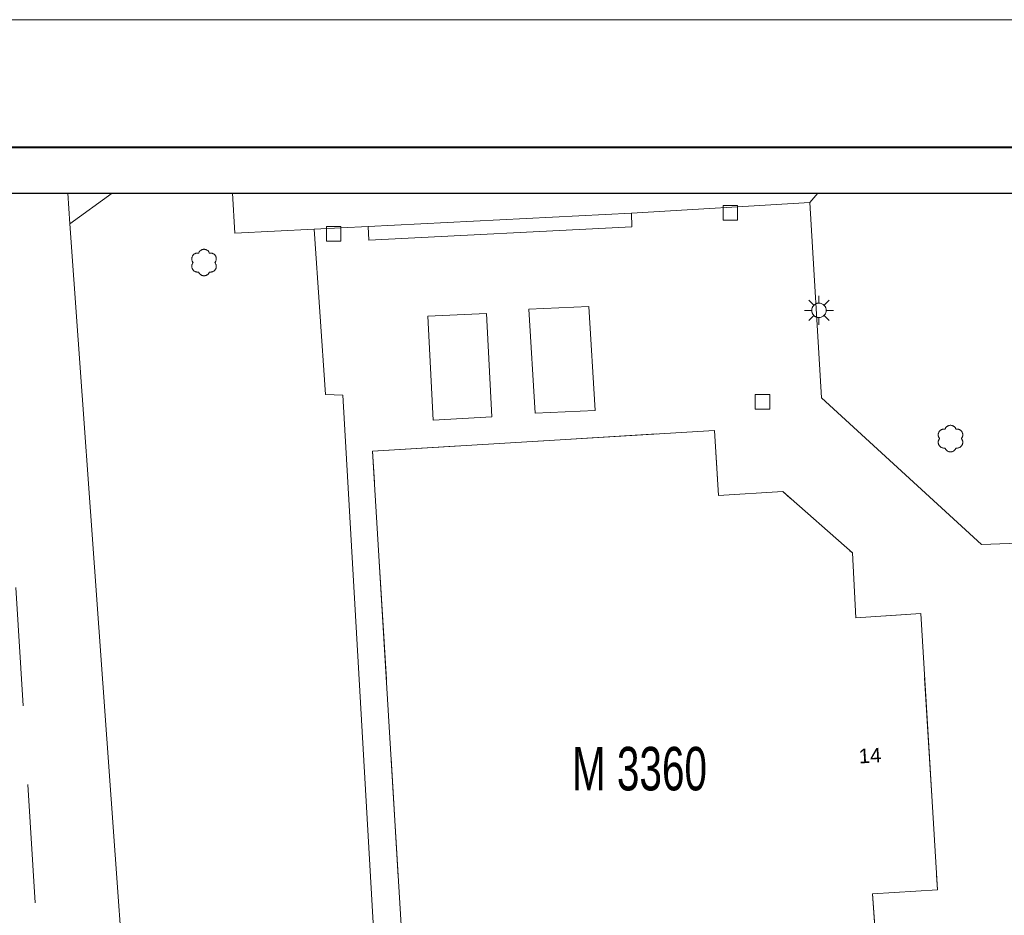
# Model space of a CAD drawing. Header units: metres. Extents: x 160756 to 160966, y 503283 to 503570.
# Tile 8 of 26: x 160796 to 160830, y 503399 to 503430. Entities that reach past the tile are written whole.
import ezdxf
from ezdxf.enums import TextEntityAlignment as Align

# ---------------------------------------------------------------- set-up
doc = ezdxf.new("R2010")
doc.units = ezdxf.units.M
doc.header["$MEASUREMENT"] = 0
doc.linetypes.add('DGN Style 2', pattern=[6.813233, 4.08794, -2.725293])
doc.linetypes.add('DGN Style 7', pattern=[13.626466, 6.13191, -2.725293, 2.04397, -2.725293])
for name, color, linetype, lineweight in [('B_KAD_perceelsgrenzen', 1, 'DGN Style 2', 0), ('B_KAD_perceelsnummers', 1, 'Continuous', 0), ('B_TOP_betonstraatstenen', 7, 'Continuous', 0), ('B_TOP_bomen', 7, 'Continuous', 0), ('B_TOP_bos', 254, 'Continuous', 0), ('B_TOP_gebouwen', 7, 'Continuous', 0), ('B_TOP_huisnummers', 7, 'Continuous', 0), ('B_TOP_straatmeubilair', 7, 'Continuous', 0), ('B_TOP_tegels', 7, 'Continuous', 0), ('B_TOP_water', 7, 'Continuous', 0), ('kader', 7, 'Continuous', 0), ('tekening-onderhoek', 7, 'Continuous', 0)]:
    doc.layers.add(name, color=color, linetype=linetype, lineweight=lineweight)
doc.layers.add('niet_plotten', color=6, linetype='Continuous', lineweight=0, plot=False)
doc.styles.add('ARIAL', font='arial.ttf', dxfattribs={"height": 2.5})
doc.styles.add('Style-Arial', font='arial.ttf')

# ---------------------------------------------------------------- blocks, each defined once
blk = doc.blocks.new('KA3')
at = {"linetype": 'DGN Style 7'}
blk.add_wipeout([(4200, 0), (4200, 2946), (0, 2946), (0, 0), (4200, 0), (4080, 110), (118.4, 110), (118.4, 2836), (4080, 2836), (4080, 110)], dxfattribs=at)
at = {"layer": 'kader', "color": 7, "linetype": 'Continuous', "lineweight": 0, "flags": 128}
blk.add_lwpolyline([(0, 2946), (4200, 2946), (4200, 0), (0, 0)], close=True, dxfattribs=at)
at = {"layer": 'kader', "color": 7, "linetype": 'Continuous', "lineweight": 40, "flags": 128}
blk.add_lwpolyline([(96.4, 2858), (4103.6, 2858), (4103.6, 88), (96.4, 88)], close=True, dxfattribs=at)
blk = doc.blocks.new('A3 zw')
at = {"layer": 'kader', "color": 7, "linetype": 'Continuous', "lineweight": 0, "xscale": 0.09999999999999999, "yscale": 0.09999999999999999, "zscale": 0.09999999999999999}
blk.add_blockref('KA3', (0, 0), dxfattribs=at)
at = {"layer": 'tekening-onderhoek', "color": 7}
for tag, height, style in [('titel', 5, 'Style-Arial'), ('titelregel2', 5, 'Style-Arial'), ('titelregel3', 5, 'Style-Arial'), ('titelregel4', 5, 'Style-Arial'), ('archiefnummer', 3.5, 'ARIAL'), ('van bladen', 2, 'Style-Arial'), ('schaal', 2, 'ARIAL'), ('gewijzigd', 2, 'ARIAL'), ('gewijzigd2', 2, 'ARIAL'), ('datum', 2, 'ARIAL'), ('blad ', 2, 'Style-Arial'), ('get2', 2, 'ARIAL'), ('get3', 2, 'ARIAL'), ('get1', 2, 'ARIAL')]:
    blk.add_attdef(tag, (0, 0), '', height=height, dxfattribs=dict(at, style=style))
blk = doc.blocks.new('BM')
at = {"layer": 'B_TOP_bomen', "flags": 128}
for points in [[(0.188, 0.326), (0.182, 0.339), (0.176, 0.352), (0.168, 0.365), (0.16, 0.378), (0.15, 0.39), (0.139, 0.401), (0.127, 0.411), (0.115, 0.421), (0.101, 0.429), (0.088, 0.437), (0.073, 0.443), (0.059, 0.448), (0.044, 0.452), (0.029, 0.455), (0.014, 0.457), (0, 0.457), (-0.014, 0.457), (-0.029, 0.455), (-0.044, 0.452), (-0.059, 0.448), (-0.073, 0.443), (-0.088, 0.437), (-0.101, 0.429), (-0.115, 0.421), (-0.127, 0.411), (-0.139, 0.401), (-0.15, 0.39), (-0.16, 0.378), (-0.168, 0.365), (-0.176, 0.352), (-0.182, 0.339), (-0.188, 0.326)], [(-0.376, 0), (-0.385, 0.011), (-0.393, 0.024), (-0.4, 0.037), (-0.407, 0.051), (-0.412, 0.065), (-0.417, 0.08), (-0.42, 0.095), (-0.422, 0.111), (-0.423, 0.127), (-0.422, 0.143), (-0.42, 0.158), (-0.418, 0.173), (-0.414, 0.188), (-0.409, 0.202), (-0.403, 0.216), (-0.396, 0.229), (-0.388, 0.241), (-0.379, 0.253), (-0.37, 0.264), (-0.359, 0.275), (-0.347, 0.285), (-0.335, 0.294), (-0.321, 0.303), (-0.307, 0.31), (-0.293, 0.316), (-0.278, 0.321), (-0.263, 0.325), (-0.247, 0.327), (-0.232, 0.328), (-0.217, 0.328), (-0.202, 0.328), (-0.188, 0.326)], [(-0.188, -0.326), (-0.202, -0.328), (-0.217, -0.328), (-0.232, -0.328), (-0.247, -0.327), (-0.263, -0.325), (-0.278, -0.321), (-0.293, -0.316), (-0.307, -0.31), (-0.321, -0.303), (-0.335, -0.294), (-0.347, -0.285), (-0.359, -0.275), (-0.37, -0.264), (-0.379, -0.253), (-0.388, -0.241), (-0.396, -0.229), (-0.403, -0.216), (-0.409, -0.202), (-0.414, -0.188), (-0.418, -0.173), (-0.42, -0.158), (-0.422, -0.143), (-0.423, -0.127), (-0.422, -0.111), (-0.42, -0.095), (-0.417, -0.08), (-0.412, -0.065), (-0.407, -0.051), (-0.4, -0.037), (-0.393, -0.024), (-0.385, -0.011), (-0.376, 0)], [(0.376, 0), (0.385, 0.011), (0.393, 0.024), (0.4, 0.037), (0.407, 0.051), (0.412, 0.065), (0.417, 0.08), (0.42, 0.095), (0.422, 0.111), (0.423, 0.127), (0.422, 0.143), (0.42, 0.158), (0.418, 0.173), (0.414, 0.188), (0.409, 0.202), (0.403, 0.216), (0.396, 0.229), (0.388, 0.241), (0.379, 0.253), (0.37, 0.264), (0.359, 0.275), (0.347, 0.285), (0.335, 0.294), (0.321, 0.303), (0.307, 0.31), (0.293, 0.316), (0.278, 0.321), (0.263, 0.325), (0.247, 0.327), (0.232, 0.328), (0.217, 0.328), (0.202, 0.328), (0.188, 0.326)], [(0.188, -0.326), (0.202, -0.328), (0.217, -0.328), (0.232, -0.328), (0.247, -0.327), (0.263, -0.325), (0.278, -0.321), (0.293, -0.316), (0.307, -0.31), (0.321, -0.303), (0.335, -0.294), (0.347, -0.285), (0.359, -0.275), (0.37, -0.264), (0.379, -0.253), (0.388, -0.241), (0.396, -0.229), (0.403, -0.216), (0.409, -0.202), (0.414, -0.188), (0.418, -0.173), (0.42, -0.158), (0.422, -0.143), (0.423, -0.127), (0.422, -0.111), (0.42, -0.095), (0.417, -0.08), (0.412, -0.065), (0.407, -0.051), (0.4, -0.037), (0.393, -0.024), (0.385, -0.011), (0.376, 0)], [(-0.188, -0.326), (-0.182, -0.339), (-0.176, -0.352), (-0.168, -0.365), (-0.16, -0.378), (-0.15, -0.39), (-0.139, -0.401), (-0.127, -0.411), (-0.115, -0.421), (-0.101, -0.429), (-0.088, -0.437), (-0.073, -0.443), (-0.059, -0.448), (-0.044, -0.452), (-0.029, -0.455), (-0.014, -0.457), (0, -0.457), (0.014, -0.457), (0.029, -0.455), (0.044, -0.452), (0.059, -0.448), (0.073, -0.443), (0.088, -0.437), (0.101, -0.429), (0.115, -0.421), (0.127, -0.411), (0.139, -0.401), (0.15, -0.39), (0.16, -0.378), (0.168, -0.365), (0.176, -0.352), (0.182, -0.339), (0.188, -0.326)]]:
    blk.add_lwpolyline(points, dxfattribs=at)
blk = doc.blocks.new('KK')
at = {"layer": 'B_TOP_straatmeubilair', "flags": 128}
blk.add_lwpolyline([(0.255, 0.245), (-0.245, 0.245), (-0.245, -0.255), (0.255, -0.255), (0.255, 0.245)], dxfattribs=at)
blk = doc.blocks.new('LP')
at = {"layer": 'B_TOP_straatmeubilair'}
for p, q in [((-0.177, 0.177), (-0.354, 0.354)), ((0, 0.25), (0, 0.5)), ((0.177, 0.177), (0.354, 0.354)), ((-0.25, 0), (-0.5, 0)), ((0.25, 0), (0.5, 0)), ((-0.177, -0.177), (-0.354, -0.354)), ((0, -0.25), (0, -0.5)), ((0.177, -0.177), (0.354, -0.354))]:
    blk.add_line(p, q, dxfattribs=at)
at = {"layer": 'B_TOP_straatmeubilair', "flags": 128}
blk.add_lwpolyline([(-0.25, 0), (-0.248, -0.028), (-0.243, -0.057), (-0.234, -0.087), (-0.228, -0.102), (-0.221, -0.117), (-0.213, -0.131), (-0.203, -0.145), (-0.193, -0.159), (-0.181, -0.172), (-0.168, -0.185), (-0.155, -0.196), (-0.14, -0.207), (-0.125, -0.217), (-0.109, -0.225), (-0.093, -0.232), (-0.076, -0.238), (-0.059, -0.243), (-0.041, -0.247), (-0.024, -0.249), (-0.007, -0.25), (0.01, -0.25), (0.026, -0.249), (0.042, -0.246), (0.072, -0.239), (0.1, -0.229), (0.125, -0.217), (0.148, -0.201), (0.171, -0.182), (0.192, -0.16), (0.202, -0.147), (0.212, -0.133), (0.22, -0.119), (0.228, -0.103), (0.234, -0.087), (0.24, -0.071), (0.244, -0.053), (0.247, -0.036), (0.249, -0.018), (0.25, 0), (0.249, 0.018), (0.247, 0.036), (0.244, 0.053), (0.24, 0.071), (0.234, 0.087), (0.228, 0.103), (0.22, 0.119), (0.212, 0.133), (0.202, 0.147), (0.192, 0.16), (0.171, 0.182), (0.148, 0.201), (0.125, 0.217), (0.1, 0.229), (0.072, 0.239), (0.042, 0.246), (0.026, 0.249), (0.01, 0.25), (-0.007, 0.25), (-0.024, 0.249), (-0.041, 0.247), (-0.059, 0.243), (-0.076, 0.238), (-0.093, 0.232), (-0.109, 0.225), (-0.125, 0.217), (-0.14, 0.207), (-0.155, 0.196), (-0.168, 0.185), (-0.181, 0.172), (-0.193, 0.159), (-0.203, 0.145), (-0.213, 0.131), (-0.221, 0.117), (-0.228, 0.102), (-0.234, 0.087), (-0.243, 0.057), (-0.248, 0.028), (-0.25, 0)], dxfattribs=at)

msp = doc.modelspace()

# ---------------------------------------------------------------- linework, layer by layer
at = {"layer": 'B_TOP_bos'}
msp.add_line((160797.514, 503423.133), (160798.969, 503424.194), dxfattribs=at)
at = {"layer": 'niet_plotten', "lineweight": 30, "flags": 128}
msp.add_lwpolyline([(160761.654, 503424.194), (160862.773, 503424.194), (160862.773, 503291.143), (160761.654, 503291.143)], close=True, dxfattribs=at)

# ---------------------------------------------------------------- next in the draw order: block references
at = {"layer": 'kader', "color": 7, "linetype": 'Continuous', "lineweight": 0, "xscale": 0.5, "yscale": 0.5, "zscale": 0.5, "rotation": 1.825240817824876e-11}
msp.add_blockref('A3 zw', (160755.734, 503282.88), dxfattribs=at)

# ---------------------------------------------------------------- next in the draw order: linework, layer by layer
at = {"layer": 'B_KAD_perceelsgrenzen'}
msp.add_line((160794.808, 503424.194), (160801.25, 503319.48), dxfattribs=at)
at = {"layer": 'B_KAD_perceelsgrenzen', "flags": 128}
msp.add_lwpolyline([(160809.34, 503392.29), (160821.12, 503393.01), (160820.98, 503395.26), (160823.22, 503395.39), (160825.36, 503397.78), (160825.19, 503400.02), (160827.44, 503400.16), (160826.86, 503409.69), (160824.62, 503409.55), (160824.5, 503411.79), (160822.1, 503413.9), (160819.88, 503413.77), (160819.74, 503416.01), (160807.95, 503415.29), (160809.34, 503392.29)], dxfattribs=at)
at = {"layer": 'B_TOP_betonstraatstenen'}
msp.add_line((160823.037, 503423.869), (160823.308, 503424.194), dxfattribs=at)
at = {"layer": 'B_TOP_betonstraatstenen', "flags": 128}
for points in [[(160803.12, 503424.194), (160803.2, 503422.813), (160805.941, 503422.955)], [(160816.879, 503423.506), (160823.037, 503423.869)], [(160807.796, 503423.051), (160816.879, 503423.506)], [(160805.941, 503422.955), (160807.796, 503423.051)], [(160812.07, 503416.484), (160811.885, 503420.042), (160809.852, 503419.949), (160810.037, 503416.36), (160812.07, 503416.484)], [(160815.627, 503416.702), (160815.41, 503420.291), (160813.346, 503420.198), (160813.563, 503416.609), (160815.627, 503416.702)]]:
    msp.add_lwpolyline(points, dxfattribs=at)
at = {"layer": 'B_TOP_gebouwen', "flags": 128}
msp.add_lwpolyline([(160826.86, 503409.69), (160824.62, 503409.55), (160824.5, 503411.79), (160822.1, 503413.9), (160819.88, 503413.77), (160819.74, 503416.01), (160807.95, 503415.29), (160809.34, 503392.29), (160821.12, 503393.01), (160820.98, 503395.26), (160823.22, 503395.39), (160825.36, 503397.78), (160825.19, 503400.02), (160827.44, 503400.16), (160826.86, 503409.69)], dxfattribs=at)
at = {"layer": 'B_TOP_tegels', "flags": 128}
for points in [[(160846.712, 503424.194), (160835.946, 503412.323), (160828.959, 503412.078), (160823.441, 503417.136), (160823.037, 503423.869)], [(160816.879, 503423.506), (160816.897, 503423.037), (160807.818, 503422.57), (160807.796, 503423.051)], [(160805.941, 503422.955), (160806.323, 503417.254), (160806.926, 503417.222), (160808.351, 503392.415), (160804.604, 503392.197), (160802.508, 503392.105), (160802.507, 503391.599), (160799.782, 503391.443)]]:
    msp.add_lwpolyline(points, dxfattribs=at)
at = {"layer": 'B_TOP_water'}
msp.add_line((160797.514, 503423.133), (160797.438, 503424.194), dxfattribs=at)
at = {"layer": 'B_TOP_water', "flags": 128}
msp.add_lwpolyline([(160799.782, 503391.443), (160797.514, 503423.133)], dxfattribs=at)

# ---------------------------------------------------------------- next in the draw order: block references
at = {"layer": 'B_TOP_bomen'}
for p in [(160802.137, 503421.802), (160827.886, 503415.73)]:
    msp.add_blockref('BM', p, dxfattribs=at)
at = {"layer": 'B_TOP_straatmeubilair'}
for name, p in [('KK', (160820.287, 503423.522)), ('KK', (160806.604, 503422.799)), ('LP', (160823.35, 503420.153)), ('KK', (160821.396, 503417))]:
    msp.add_blockref(name, p, dxfattribs=at)

# ---------------------------------------------------------------- next in the draw order: texts
at = {"layer": 'B_KAD_perceelsnummers', "style": 'Style-Arial', "width": 0.666667}
msp.add_text('M 3360', height=1.5, dxfattribs=at).set_placement((160817.157, 503404.343), align=Align.MIDDLE_CENTER)
at = {"layer": 'B_TOP_huisnummers', "style": 'Style-Arial'}
msp.add_text('14', height=0.5, rotation=3.5, dxfattribs=at).set_placement((160825.109, 503404.794), align=Align.MIDDLE_CENTER)

doc.saveas('drawing.dxf')
